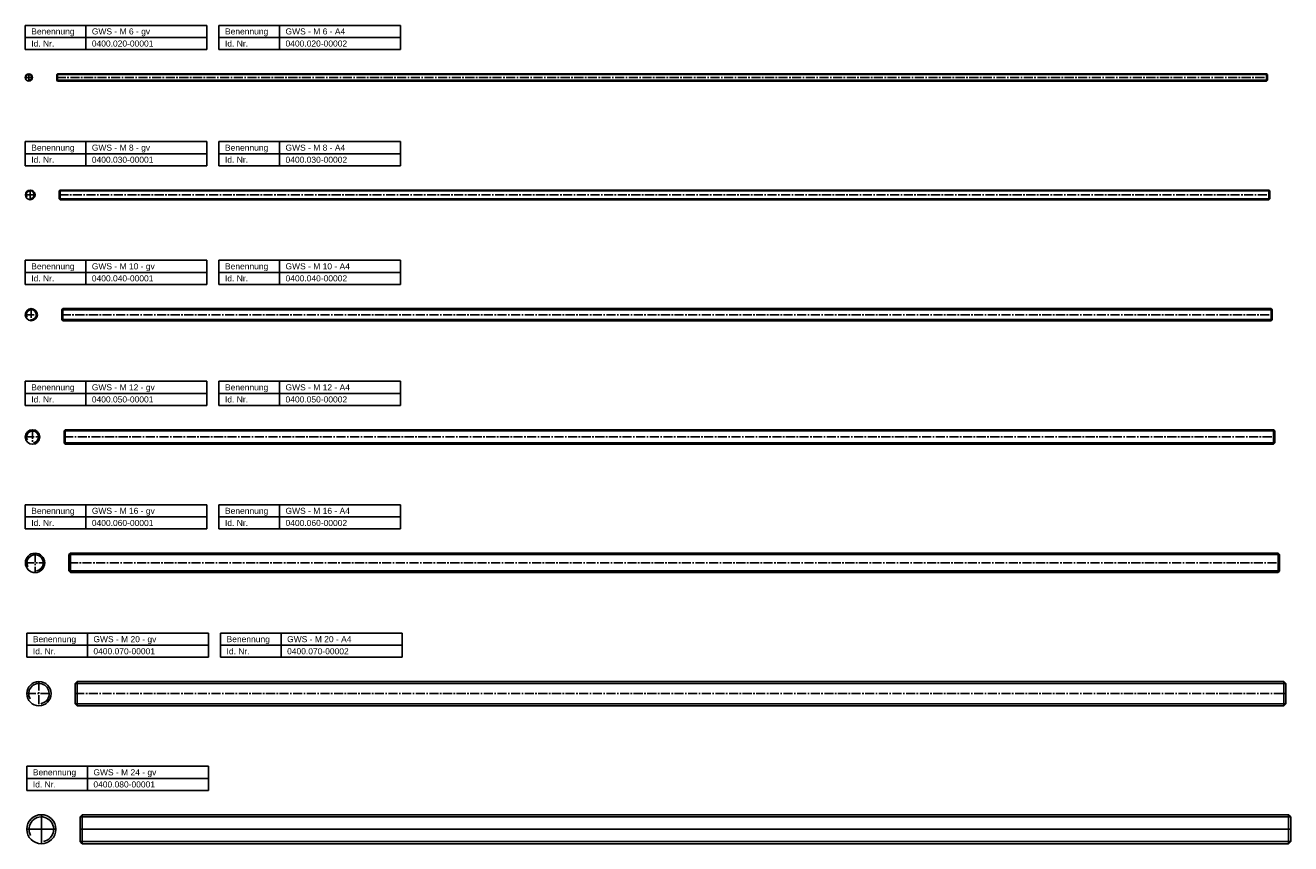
# Model space of a CAD drawing. Header units: millimetres. Extents: x -218 to 827, y 1956 to 2632.
import ezdxf

# ---------------------------------------------------------------- set-up
doc = ezdxf.new("R2010")
doc.units = ezdxf.units.MM
doc.header["$LTSCALE"] = 10
doc.linetypes.add('MITTE2', pattern=[1.125, 0.75, -0.125, 0.125, -0.125])
doc.layers.add('HALFEN', color=2, linetype='CONTINUOUS')
doc.styles.add('ARIAL50', font='ARIAL.TTF', dxfattribs={"height": 5})

msp = doc.modelspace()

# ---------------------------------------------------------------- linework, layer by layer
at = {"layer": 'HALFEN'}
for p, q in [((-217.8, 2632.2), (-67.8, 2632.2)), ((-217.8, 2612.2), (-217.8, 2632.2)), ((-167.8, 2612.2), (-167.8, 2632.2)), ((-67.8, 2612.2), (-67.8, 2632.2)), ((-57.8, 2632.2), (92.2, 2632.2)), ((-57.8, 2612.2), (-57.8, 2632.2)), ((-7.8, 2612.2), (-7.8, 2632.2)), ((92.2, 2612.2), (92.2, 2632.2)), ((-217.8, 2622.2), (-67.8, 2622.2)), ((-57.8, 2622.2), (92.2, 2622.2)), ((-217.8, 2612.2), (-67.8, 2612.2)), ((-57.8, 2612.2), (92.2, 2612.2)), ((-191.8, 2591.6), (-191.1, 2592.2)), ((-191.1, 2592.2), (807.6, 2592.2)), ((-191.1, 2592.2), (-191.1, 2586.2)), ((807.6, 2592.2), (807.6, 2586.2)), ((808.2, 2591.6), (807.6, 2592.2)), ((-191.8, 2591.6), (-191.8, 2586.9)), ((-191.1, 2586.2), (-191.8, 2586.9)), ((-191.1, 2586.2), (807.6, 2586.2)), ((807.6, 2586.2), (808.2, 2586.9)), ((808.2, 2591.6), (808.2, 2586.9)), ((-217.8, 2536.2), (-67.8, 2536.2)), ((-217.8, 2516.2), (-217.8, 2536.2)), ((-167.8, 2516.2), (-167.8, 2536.2)), ((-67.8, 2516.2), (-67.8, 2536.2)), ((-57.8, 2536.2), (92.2, 2536.2)), ((-57.8, 2516.2), (-57.8, 2536.2)), ((-7.8, 2516.2), (-7.8, 2536.2)), ((92.2, 2516.2), (92.2, 2536.2)), ((-217.8, 2526.2), (-67.8, 2526.2)), ((-57.8, 2526.2), (92.2, 2526.2)), ((-217.8, 2516.2), (-67.8, 2516.2)), ((-57.8, 2516.2), (92.2, 2516.2)), ((-189.7, 2495.5), (-189, 2496.2)), ((-189.7, 2495.5), (-189.7, 2489)), ((-189, 2488.2), (-189.7, 2489)), ((-189, 2496.2), (809.5, 2496.2)), ((-189, 2496.2), (-189, 2488.2)), ((-189, 2488.2), (809.5, 2488.2)), ((809.5, 2496.2), (809.5, 2488.2)), ((810.2, 2495.5), (809.5, 2496.2)), ((809.5, 2488.2), (810.2, 2489)), ((810.2, 2495.5), (810.2, 2489)), ((-217.8, 2438.2), (-67.8, 2438.2)), ((-217.8, 2418.2), (-217.8, 2438.2)), ((-167.8, 2418.2), (-167.8, 2438.2)), ((-67.8, 2418.2), (-67.8, 2438.2)), ((-57.8, 2438.2), (92.2, 2438.2)), ((-57.8, 2418.2), (-57.8, 2438.2)), ((-7.8, 2418.2), (-7.8, 2438.2)), ((92.2, 2418.2), (92.2, 2438.2)), ((-217.8, 2428.2), (-67.8, 2428.2)), ((-57.8, 2428.2), (92.2, 2428.2)), ((-217.8, 2418.2), (-67.8, 2418.2)), ((-57.8, 2418.2), (92.2, 2418.2)), ((-186.8, 2398.2), (-187.7, 2397.3)), ((-187.7, 2389.2), (-187.7, 2397.3)), ((-186.8, 2398.2), (811.3, 2398.2)), ((-186.8, 2388.2), (-186.8, 2398.2)), ((811.3, 2388.2), (811.3, 2398.2)), ((811.3, 2398.2), (812.2, 2397.3)), ((812.2, 2389.2), (812.2, 2397.3)), ((-187.7, 2389.2), (-186.8, 2388.2)), ((-186.8, 2388.2), (811.3, 2388.2)), ((812.2, 2389.2), (811.3, 2388.2)), ((-217.8, 2338.2), (-67.8, 2338.2)), ((-217.8, 2318.2), (-217.8, 2338.2)), ((-167.8, 2318.2), (-167.8, 2338.2)), ((-67.8, 2318.2), (-67.8, 2338.2)), ((-57.8, 2338.2), (92.2, 2338.2)), ((-57.8, 2318.2), (-57.8, 2338.2)), ((-7.8, 2318.2), (-7.8, 2338.2)), ((92.2, 2318.2), (92.2, 2338.2)), ((-217.8, 2328.2), (-67.8, 2328.2)), ((-57.8, 2328.2), (92.2, 2328.2)), ((-217.8, 2318.2), (-67.8, 2318.2)), ((-57.8, 2318.2), (92.2, 2318.2)), ((-184.7, 2298.2), (-185.7, 2297.2)), ((-185.7, 2287.3), (-185.7, 2297.2)), ((-184.7, 2298.2), (813.2, 2298.2)), ((-184.7, 2286.2), (-184.7, 2298.2)), ((813.2, 2298.2), (814.3, 2297.2)), ((813.2, 2286.2), (813.2, 2298.2)), ((814.3, 2287.3), (814.3, 2297.2)), ((-185.7, 2287.3), (-184.7, 2286.2)), ((-184.7, 2286.2), (813.2, 2286.2)), ((814.3, 2287.3), (813.2, 2286.2)), ((-217.8, 2236.2), (-67.8, 2236.2)), ((-217.8, 2216.2), (-217.8, 2236.2)), ((-167.8, 2216.2), (-167.8, 2236.2)), ((-67.8, 2216.2), (-67.8, 2236.2)), ((-57.8, 2236.2), (92.2, 2236.2)), ((-57.8, 2216.2), (-57.8, 2236.2)), ((-7.8, 2216.2), (-7.8, 2236.2)), ((92.2, 2216.2), (92.2, 2236.2)), ((-217.8, 2226.2), (-67.8, 2226.2)), ((-217.8, 2216.2), (-67.8, 2216.2)), ((-57.8, 2226.2), (92.2, 2226.2)), ((-57.8, 2216.2), (92.2, 2216.2)), ((-180.5, 2196.2), (-181.7, 2195)), ((-181.7, 2181.5), (-181.7, 2195)), ((-180.5, 2196.2), (817, 2196.2)), ((-180.5, 2180.2), (-180.5, 2196.2)), ((817, 2180.2), (817, 2196.2)), ((817, 2196.2), (818.2, 2195)), ((818.2, 2181.5), (818.2, 2195)), ((-181.7, 2181.5), (-180.5, 2180.2)), ((-180.5, 2180.2), (817, 2180.2)), ((818.2, 2181.5), (817, 2180.2)), ((-216.5, 2130.2), (-66.5, 2130.2)), ((-216.5, 2110.2), (-216.5, 2130.2)), ((-166.5, 2110.2), (-166.5, 2130.2)), ((-66.5, 2110.2), (-66.5, 2130.2)), ((-56.5, 2130.2), (93.5, 2130.2)), ((-56.5, 2110.2), (-56.5, 2130.2)), ((-6.5, 2110.2), (-6.5, 2130.2)), ((93.5, 2110.2), (93.5, 2130.2)), ((-216.5, 2120.2), (-66.5, 2120.2)), ((-56.5, 2120.2), (93.5, 2120.2)), ((-216.5, 2110.2), (-66.5, 2110.2)), ((-56.5, 2110.2), (93.5, 2110.2)), ((-175, 2090.2), (-176.5, 2088.7)), ((-176.5, 2071.8), (-176.5, 2088.7)), ((-175, 2090.2), (821.9, 2090.2)), ((-175, 2070.2), (-175, 2090.2)), ((821.9, 2090.2), (823.5, 2088.7)), ((821.9, 2070.2), (821.9, 2090.2)), ((823.5, 2071.8), (823.5, 2088.7)), ((-176.5, 2071.8), (-175, 2070.2)), ((-175, 2070.2), (821.9, 2070.2)), ((823.5, 2071.8), (821.9, 2070.2)), ((-216.5, 2020.2), (-66.5, 2020.2)), ((-216.5, 2000.2), (-216.5, 2020.2)), ((-166.5, 2000.2), (-166.5, 2020.2)), ((-66.5, 2000.2), (-66.5, 2020.2)), ((-216.5, 2010.2), (-66.5, 2010.2)), ((-216.5, 2000.2), (-66.5, 2000.2)), ((-172.5, 1978.4), (-170.7, 1980.2)), ((-172.5, 1978.4), (-172.5, 1958.1)), ((-170.7, 1980.2), (825.6, 1980.2)), ((-170.7, 1980.2), (-170.7, 1956.2)), ((827.5, 1978.4), (825.6, 1980.2)), ((825.6, 1980.2), (825.6, 1956.2)), ((827.5, 1978.4), (827.5, 1958.1)), ((-170.7, 1956.2), (-172.5, 1958.1)), ((-170.7, 1956.2), (825.6, 1956.2)), ((825.6, 1956.2), (827.5, 1958.1))]:
    msp.add_line(p, q, dxfattribs=at)
at = {"layer": 'HALFEN', "color": 1, "linetype": 'MITTE2'}
for p, q in [((-214.8, 2592.2), (-214.8, 2586.2)), ((-217.8, 2589.2), (-211.8, 2589.2)), ((-191.8, 2589.2), (808.2, 2589.2)), ((-217.8, 2492.2), (-209.7, 2492.2)), ((-213.7, 2496.2), (-213.7, 2488.2)), ((-189.7, 2492.2), (810.2, 2492.2)), ((-212.8, 2398.2), (-212.8, 2388.2)), ((-217.8, 2393.2), (-207.7, 2393.2)), ((-187.7, 2393.2), (812.2, 2393.2)), ((-217.8, 2292.2), (-205.7, 2292.2)), ((-211.8, 2298.2), (-211.8, 2286.2)), ((-185.7, 2292.2), (814.3, 2292.2)), ((-209.7, 2196.2), (-209.7, 2180.2)), ((-217.8, 2188.2), (-201.7, 2188.2)), ((-181.7, 2188.2), (818.2, 2188.2)), ((-216.5, 2080.2), (-196.5, 2080.2)), ((-206.5, 2090.2), (-206.5, 2070.2)), ((-176.5, 2080.2), (823.5, 2080.2))]:
    msp.add_line(p, q, dxfattribs=at)
at = {"layer": 'HALFEN', "color": 1}
for p, q in [((-191.8, 2591.6), (808.2, 2591.6)), ((-191.8, 2586.9), (808.2, 2586.9)), ((-189.7, 2495.5), (810.2, 2495.5)), ((-189.7, 2489), (810.2, 2489)), ((-187.7, 2397.3), (812.2, 2397.3)), ((-187.7, 2389.2), (812.2, 2389.2)), ((-185.7, 2297.2), (814.3, 2297.2)), ((-185.7, 2287.3), (814.3, 2287.3)), ((-181.7, 2195), (818.2, 2195)), ((-181.7, 2181.5), (818.2, 2181.5)), ((-176.5, 2088.7), (823.5, 2088.7)), ((-176.5, 2071.8), (823.5, 2071.8)), ((-204.5, 1980.2), (-204.5, 1956.2)), ((-172.5, 1978.4), (827.5, 1978.4)), ((-216.5, 1968.2), (-192.5, 1968.2)), ((-172.5, 1968.2), (827.5, 1968.2)), ((-172.5, 1958.1), (827.5, 1958.1))]:
    msp.add_line(p, q, dxfattribs=at)
at = {"layer": 'HALFEN'}
for centre, radius in [((-214.8, 2589.2), 3), ((-213.7, 2492.2), 4), ((-212.8, 2393.2), 5), ((-211.8, 2292.2), 6), ((-209.7, 2188.2), 8), ((-206.5, 2080.2), 10), ((-204.5, 1968.2), 12)]:
    msp.add_circle(centre, radius, dxfattribs=at)
at = {"layer": 'HALFEN', "color": 1}
for centre, radius in [((-214.8, 2589.2), 2.39), ((-213.7, 2492.2), 3.23), ((-212.8, 2393.2), 4.08), ((-211.8, 2292.2), 4.93), ((-209.7, 2188.2), 6.77), ((-206.5, 2080.2), 8.47), ((-204.5, 1968.2), 10.2)]:
    msp.add_arc(centre, radius, 280, 210, dxfattribs=at)

# ---------------------------------------------------------------- texts
at = {"layer": 'HALFEN', "style": 'ARIAL50'}
for s, p in [('Benennung', (-212.8, 2624.7)), ('GWS - M 6 - gv', (-162.8, 2624.7)), ('Benennung', (-52.8, 2624.7)), ('GWS - M 6 - A4', (-2.8, 2624.7)), ('Id. Nr.', (-212.8, 2614.7)), ('0400.020-00001', (-162.8, 2614.7)), ('Id. Nr.', (-52.8, 2614.7)), ('0400.020-00002', (-2.8, 2614.7)), ('Benennung', (-212.8, 2528.7)), ('GWS - M 8 - gv', (-162.8, 2528.7)), ('Benennung', (-52.8, 2528.7)), ('GWS - M 8 - A4', (-2.8, 2528.7)), ('Id. Nr.', (-212.8, 2518.7)), ('0400.030-00001', (-162.8, 2518.7)), ('Id. Nr.', (-52.8, 2518.7)), ('0400.030-00002', (-2.8, 2518.7)), ('Benennung', (-212.8, 2430.7)), ('GWS - M 10 - gv', (-162.8, 2430.7)), ('Benennung', (-52.8, 2430.7)), ('GWS - M 10 - A4', (-2.8, 2430.7)), ('Id. Nr.', (-212.8, 2420.7)), ('0400.040-00001', (-162.8, 2420.7)), ('Id. Nr.', (-52.8, 2420.7)), ('0400.040-00002', (-2.8, 2420.7)), ('Benennung', (-212.8, 2330.7)), ('GWS - M 12 - gv', (-162.8, 2330.7)), ('Benennung', (-52.8, 2330.7)), ('GWS - M 12 - A4', (-2.8, 2330.7)), ('Id. Nr.', (-212.8, 2320.7)), ('0400.050-00001', (-162.8, 2320.7)), ('Id. Nr.', (-52.8, 2320.7)), ('0400.050-00002', (-2.8, 2320.7)), ('Benennung', (-212.8, 2228.7)), ('GWS - M 16 - gv', (-162.8, 2228.7)), ('Benennung', (-52.8, 2228.7)), ('GWS - M 16 - A4', (-2.8, 2228.7)), ('Id. Nr.', (-212.8, 2218.7)), ('0400.060-00001', (-162.8, 2218.7)), ('Id. Nr.', (-52.8, 2218.7)), ('0400.060-00002', (-2.8, 2218.7)), ('Benennung', (-211.5, 2122.7)), ('GWS - M 20 - gv', (-161.5, 2122.7)), ('Benennung', (-51.5, 2122.7)), ('GWS - M 20 - A4', (-1.5, 2122.7)), ('Id. Nr.', (-211.5, 2112.7)), ('0400.070-00001', (-161.5, 2112.7)), ('Id. Nr.', (-51.5, 2112.7)), ('0400.070-00002', (-1.5, 2112.7)), ('Benennung', (-211.5, 2012.7)), ('GWS - M 24 - gv', (-161.5, 2012.7)), ('Id. Nr.', (-211.5, 2002.7)), ('0400.080-00001', (-161.5, 2002.7))]:
    msp.add_text(s, height=5, dxfattribs=at).set_placement(p)

doc.saveas('drawing.dxf')
